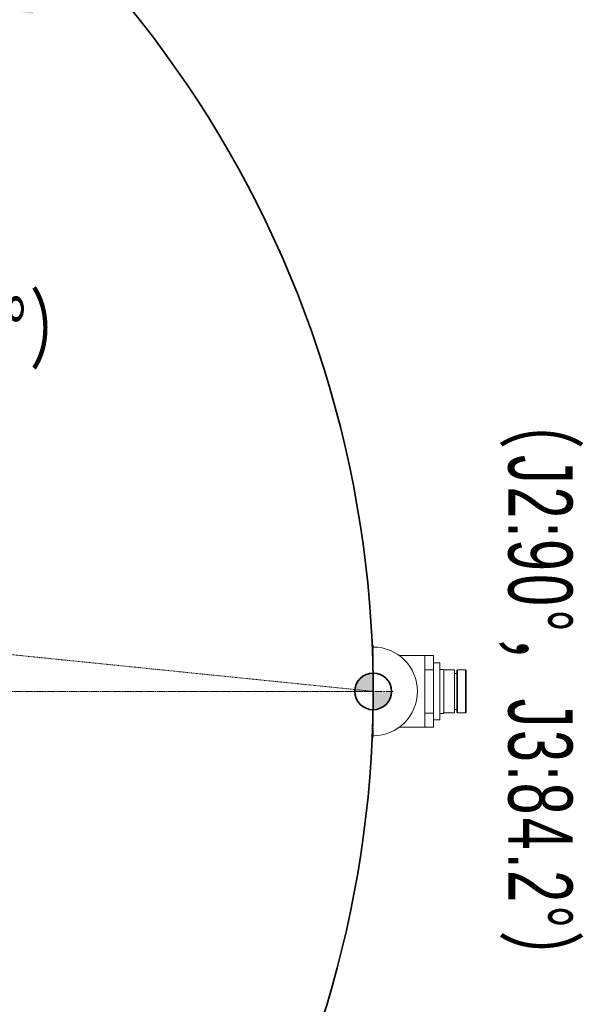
# Model space of a CAD drawing. Header units: millimetres. Extents: x 14751 to 23661, y -2885 to 3415.
# Tile 7 of 19: x 18355 to 19277, y 375 to 1985. Entities that reach past the tile are written whole.
import ezdxf

# ---------------------------------------------------------------- set-up
doc = ezdxf.new("R2010")
doc.units = ezdxf.units.MM
doc.header["$PDSIZE"] = -5
doc.linetypes.add('点画线', pattern=[18, 12, -2, 2, -2])
doc.linetypes.add('虚线', pattern=[2, 1, -1])
doc.layers.get('0').update_dxf_attribs({"lineweight": 35})
for name, color, linetype, lineweight in [('中心线层', 1, '点画线', 18), ('尺寸线层', 7, 'Continuous', 18), ('粗实线层', 7, 'Continuous', 35), ('细实线层', 7, 'Continuous', 18), ('虚线层', 6, '虚线', 18)]:
    doc.layers.add(name, color=color, linetype=linetype, lineweight=lineweight)
doc.styles.add('标准', font='txt', dxfattribs={"width": 0.667})
doc.dimstyles.new('标准', dxfattribs={"dimscale": 30, "dimtxt": 3.5, "dimasz": 4, "dimexe": 2, "dimexo": 0, "dimtad": 1, "dimdsep": 46, "dimtxsty": '标准', "dimblk": '_CAXARROW', "dimcen": 0, "dimdle": 6, "dimazin": 2, "dimtfac": 0.7071067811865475, "dimtdec": 3, "dimtmove": 2, "dimatfit": 3, "dimfxl": 1, "dimfrac": 2, "dimtolj": 1, "dimarcsym": 1})

# ---------------------------------------------------------------- blocks, each defined once
blk = doc.blocks.new('231234r32')
at = {"layer": '粗实线层'}
h = blk.add_hatch(color=256, dxfattribs=at)
edge = h.paths.add_edge_path(flags=0)
edge.add_arc((-1.501554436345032e-10, -1.482263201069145e-10), 29.99999999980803, 200.27844975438, 246.4693637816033, ccw=False)
edge.add_arc((-3.996802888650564e-11, 1.609743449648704e-10), 29.99999999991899, 179.9999999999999, 200.2784497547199, ccw=False)
edge.add_line((-29.99999999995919, 0), (0, 0))
edge.add_arc((896.0837643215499, -406.5585902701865), 984.0000000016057, 155.5959186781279, 157.3428088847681)
edge = h.paths.add_edge_path(flags=0)
edge.add_arc((896.0837645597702, -406.5585903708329), 984.0000002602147, 157.0111475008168, 157.3428088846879, ccw=False)
edge.add_arc((896.0837643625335, -406.5585902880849), 984.0000000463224, 155.5959186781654, 157.0111475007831, ccw=False)
edge.add_line((0, 1.818989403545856e-12), (0, -30.00000000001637))
edge.add_arc((4.28511892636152e-10, -3.353051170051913e-11), 30.00000000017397, 246.4693637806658, 269.9999999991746, ccw=False)
edge = h.paths.add_edge_path(flags=0)
edge.add_arc((1577.668812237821, -795.3974596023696), 1766.832193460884, 152.9039432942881, 153.2445873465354, ccw=False)
edge.add_arc((1577.668812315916, -795.3974596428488), 1766.83219354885, 152.2717196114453, 152.9039432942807, ccw=False)
edge.add_arc((5.968843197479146e-10, 2.601368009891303e-10), 29.99999999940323, 0, 62.758153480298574, ccw=False)
edge.add_line((30.00000000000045, 0), (0, 0))
edge = h.paths.add_edge_path(flags=0)
edge.add_line((0, -4.547473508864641e-12), (0, 22.16471025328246))
edge.add_line((0, 22.16471025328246), (0, 30.0000000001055))
edge.add_arc((3.242326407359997e-10, 9.13114917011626e-10), 29.99999999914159, 62.75815347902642, 90.00000000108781, ccw=False)
edge.add_arc((1577.66881225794, -795.3974596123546), 1766.832193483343, 152.2717196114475, 153.2445873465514)
at = {"layer": '中心线层'}
for p, q in [((0, -33), (0, 33)), ((-33, 0), (33, 0))]:
    blk.add_line(p, q, dxfattribs=at)
at = {"layer": '粗实线层'}
blk.add_circle((0, 0), 30, dxfattribs=at)
blk = doc.blocks.new('3214324')
at = {"layer": '虚线层', "color": 3}
for p, q in [((0, 0), (984, 100.0000000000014)), ((-1.364242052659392e-11, 99.99999999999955), (0, 0))]:
    blk.add_line(p, q, dxfattribs=at)
at = {"layer": '虚线层', "color": 1}
blk.add_line((984, 100.0000000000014), (-1.364242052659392e-11, 99.99999999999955), dxfattribs=at)
blk = doc.blocks.new('23424')
at = {"layer": '中心线层'}
blk.add_line((0, -75.5), (0, 75.5), dxfattribs=at)
at = {"layer": '细实线层', "color": 7, "linetype": 'Continuous'}
for p, q in [((45.07525723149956, 58.50000000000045), (98.89999999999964, 58.50000000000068)), ((84.5, -58.49991934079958), (84.5, 58.49991934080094)), ((98.90000000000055, -58.49991934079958), (98.89999999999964, 58.49991934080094)), ((84.5, 35.49647869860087), (98.89999999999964, 35.49647869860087)), ((98.89999999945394, 46.4999999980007), (108.3999999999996, 46.4999999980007)), ((108.3999999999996, 46.4999999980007), (108.8999999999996, 45.9999999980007)), ((108.9000000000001, -45.99999999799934), (108.8999999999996, 45.9999999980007)), ((108.8999999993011, 35.99999999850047), (114.3999999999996, 35.99999999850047)), ((114.3999999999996, 35.99999999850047), (115.3999999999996, 34.99999999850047)), ((115.3999999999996, 34.99999999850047), (120.0999999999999, 34.99999999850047)), ((115.3999999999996, 34.99999999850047), (115.4000000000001, -34.99999999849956)), ((120.0999999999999, 34.99999999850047), (120.3999999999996, 34.69999999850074)), ((120.3999999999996, 34.80000000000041), (120.5999999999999, 35.00000000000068)), ((120.5999999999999, 35.00000000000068), (127.1999999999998, 35.00000000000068)), ((127.3999999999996, 34.80000000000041), (127.1999999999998, 35.00000000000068)), ((127.3999999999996, 34.80000000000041), (127.5999999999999, 35.00000000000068)), ((127.5999999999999, 35.00000000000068), (132.6999999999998, 35.00000000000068)), ((132.8999999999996, 34.80000000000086), (132.6999999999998, 35.00000000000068)), ((132.9000000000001, -34.79971119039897), (132.8999999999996, 34.79971119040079)), ((137.8999999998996, 34.99999999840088), (136.8999999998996, 33.99999999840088)), ((136.8999999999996, 33.99999999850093), (136.9000000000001, -33.99999999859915)), ((137.8999999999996, 34.99999999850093), (150.8999999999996, 34.99999999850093)), ((137.8999999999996, 34.99999999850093), (137.9000000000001, -34.99999999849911)), ((150.8999999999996, 34.99999999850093), (150.9000000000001, -34.99999999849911)), ((151.9000000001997, 33.99999999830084), (150.9000000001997, 34.99999999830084)), ((151.8999999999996, 33.99999999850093), (151.9000000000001, -33.99999999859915)), ((84.5, -35.4964786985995), (98.90000000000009, -35.4964786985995)), ((98.89999999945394, -46.49999999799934), (108.4000000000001, -46.49999999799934)), ((108.4000000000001, -46.49999999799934), (108.9000000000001, -45.99999999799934)), ((108.8999999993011, -35.99999999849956), (114.4000000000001, -35.99999999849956)), ((114.4000000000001, -35.99999999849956), (115.4000000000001, -34.99999999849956)), ((115.4000000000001, -34.99999999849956), (120.1000000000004, -34.99999999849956)), ((120.1000000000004, -34.99999999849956), (120.4000000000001, -34.69999999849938)), ((120.4000000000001, -34.7999999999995), (120.6000000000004, -34.99999999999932)), ((120.6000000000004, -34.99999999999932), (127.1999999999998, -34.99999999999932)), ((127.4000000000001, -34.7999999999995), (127.1999999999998, -34.99999999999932)), ((127.4000000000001, -34.7999999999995), (127.6000000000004, -34.99999999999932)), ((127.6000000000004, -34.99999999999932), (132.6999999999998, -34.99999999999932)), ((132.9000000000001, -34.7999999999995), (132.6999999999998, -34.99999999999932)), ((137.8999999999, -34.99999999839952), (136.8999999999, -33.99999999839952)), ((137.9000000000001, -34.99999999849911), (150.9000000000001, -34.99999999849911)), ((151.9000000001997, -33.99999999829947), (150.9000000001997, -34.99999999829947)), ((45.07525724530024, -58.49999999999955), (98.90000000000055, -58.49999999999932))]:
    blk.add_line(p, q, dxfattribs=at)
at = {"layer": '细实线层'}
for p, q in [((132.8999999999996, 29.51291176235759), (136.8999999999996, 29.51291176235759)), ((132.9000000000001, -29.51291176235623), (136.9000000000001, -29.51291176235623))]:
    blk.add_line(p, q, dxfattribs=at)
at = {"layer": '细实线层', "color": 7, "linetype": 'Continuous'}
for centre, radius, start, end in [((0, 0), 72.5, 270, 90), ((45.07525724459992, 68.49989224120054), 9.999984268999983, 249.3583884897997, 270), ((45.07525725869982, -68.49989223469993), 9.999984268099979, 90.00000015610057, 110.6421134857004)]:
    blk.add_arc(centre, radius, start, end, dxfattribs=at)
blk = doc.blocks.new('_CAXARROW')
blk.add_hatch(color=0).paths.add_polyline_path([(0, 0), (-1, 0.125), (-1, -0.125)], flags=0)
blk = doc.blocks.new('*D34')
at = {"layer": 'Defpoints', "color": 0, "transparency": 16777216}
for p in [(18257.4508606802, 2009.958466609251), (18148.45085922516, 1859.229194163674), (18257.4508606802, 1793.929188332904)]:
    blk.add_point(p, dxfattribs=at)
at = {"layer": '尺寸线层', "color": 0, "linetype": 'Continuous', "lineweight": -2, "transparency": 16777216}
for p, q in [((18148.45085922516, 1859.229194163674), (18148.45085922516, 2069.958466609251)), ((18257.4508606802, 1793.929188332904), (18257.4508606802, 2069.958466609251)), ((18028.45085922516, 2009.958466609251), (17908.45085922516, 2009.958466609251)), ((18148.45085922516, 2009.958466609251), (18257.4508606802, 2009.958466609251)), ((18377.4508606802, 2009.958466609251), (18497.4508606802, 2009.958466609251))]:
    blk.add_line(p, q, dxfattribs=at)
at = {"layer": '尺寸线层', "color": 0, "lineweight": -2, "transparency": 16777216, "xscale": 120, "yscale": 120, "zscale": 120}
blk.add_blockref('_CAXARROW', (18148.45085922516, 2009.958466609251), dxfattribs=at)
at = {"layer": '尺寸线层', "color": 0, "lineweight": -2, "transparency": 16777216, "xscale": 120, "yscale": 120, "zscale": 120, "rotation": 180}
blk.add_blockref('_CAXARROW', (18257.4508606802, 2009.958466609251), dxfattribs=at)
at = {"layer": '尺寸线层', "color": 0, "transparency": 16777216, "insert": (18397.76114743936, 2113.474889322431), "char_height": 105, "attachment_point": 5, "style": '标准', "bg_fill": 3, "box_fill_scale": 1.1, "bg_fill_color": 256, "bg_fill_true_color": 13158600, "bg_fill_transparency": 0}
blk.add_mtext('\\A1;109', dxfattribs=at)

msp = doc.modelspace()

# ---------------------------------------------------------------- linework, layer by layer
at = {"layer": '中心线层'}
msp.add_line((15394.61867923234, 886.7291883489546), (18934.28306623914, 886.7291883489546), dxfattribs=at)
at = {"layer": '粗实线层', "color": 9}
msp.add_arc((17164.45087273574, 886.7291883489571), 1769.068248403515, 310.9999999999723, 149.9999999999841, dxfattribs=at)

# ---------------------------------------------------------------- block references
at = {"layer": '粗实线层'}
for name, p, rotation in [('3214324', (17944.45087273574, 886.7291883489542), 354.1971803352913), ('231234r32', (18933.51912113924, 886.7292012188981), 270)]:
    msp.add_blockref(name, p, dxfattribs=dict(at, rotation=rotation))
msp.add_blockref('23424', (18933.51912113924, 886.7289907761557), dxfattribs=at)

# ---------------------------------------------------------------- texts
at = {"layer": '尺寸线层', "insert": (17540.90833622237, 1531.797155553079), "char_height": 105, "width": 1036.518, "attachment_point": 1, "line_spacing_factor": 1.150569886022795, "style": '标准'}
msp.add_mtext('\\T1.1;（J2:60%%D，J3:-56%%D）', dxfattribs=at)
at = {"layer": '尺寸线层', "insert": (19259.652449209, 1378.348075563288), "char_height": 105, "width": 1092.86616, "attachment_point": 1, "rotation": 270, "line_spacing_factor": 1.150569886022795, "style": '标准'}
msp.add_mtext('\\T1.1;（J2:90%%D，J3:84.2%%D）', dxfattribs=at)

# ---------------------------------------------------------------- next in the draw order: dimensions: what is measured, and where the dimension line sits
at = {"layer": '尺寸线层', "color": 7}
dim = msp.add_linear_dim(base=(18257.4508606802, 2009.958466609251), p1=(18148.45085922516, 1859.229194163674), p2=(18257.4508606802, 1793.929188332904), dimstyle='标准', override={"dimsah": 1, "dimtfill": 1}, dxfattribs=at)
dim.commit()
dim.dimension.update_dxf_attribs({"geometry": '*D34', "text_midpoint": (18397.76114743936, 2113.474889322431), "dimtype": 160})

doc.saveas('drawing.dxf')
